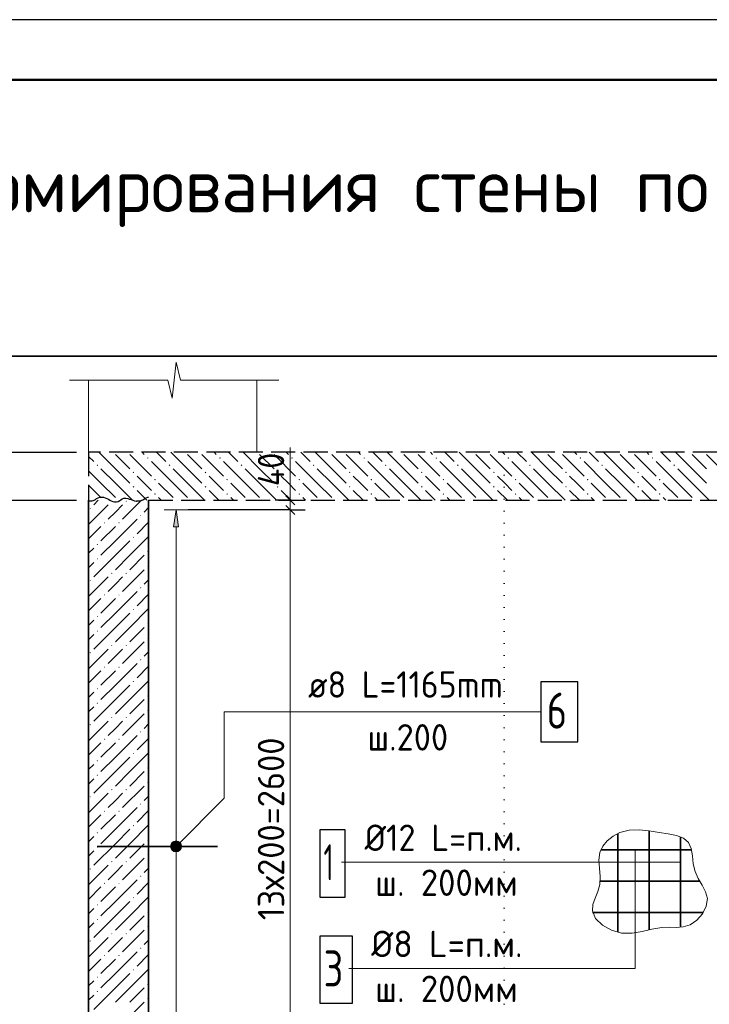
# Model space of a CAD drawing. Header units: millimetres. Extents: x 0 to 42000, y 0 to 29700.
# Tile 9 of 18: x 5394 to 11134, y 21505 to 29700. Entities that reach past the tile are written whole.
import ezdxf

# ---------------------------------------------------------------- set-up
doc = ezdxf.new("R2010")
doc.units = ezdxf.units.MM
doc.linetypes.add('______2', pattern=[270, 200, -70])
doc.linetypes.add('______9', pattern=[100, 0, -100])
for name, color, linetype, lineweight in [('Standard', 7, 'Continuous', 25), ('ЖБ Перекрытие верхний уровень', 7, '______2', 25), ('ЖБ Стена верхний уровень', 7, 'Continuous', 35), ('Заголовок чертежа', 7, 'Continuous', 25), ('Позиционная метка линия выноска', 7, 'Continuous', 13), ('Позиционная метка номер позиции', 7, 'Continuous', 13), ('Примечания', 7, 'Continuous', 13), ('Размерная линия_ общее', 7, 'Continuous', 13), ('Сечения символ', 7, 'Continuous', 25), ('Стена обрамление П-обр.', 7, 'Continuous', 35)]:
    doc.layers.add(name, color=color, linetype=linetype, lineweight=lineweight)
doc.layers.add('Размерная выноска', color=7, linetype='Continuous')
doc.styles.add('ISOCPEUR', font='txt')

msp = doc.modelspace()

# ---------------------------------------------------------------- hatches: boundary and pattern name
at = {"layer": 'ЖБ Перекрытие верхний уровень', "linetype": 'Continuous', "lineweight": 18, "transparency": 33554687}
for points in [[(6034.5, 25992.1), (6041, 25998.6), (6047.5, 25992.1), (6041, 25985.6)], [(6454.5, 26052.1), (6461, 26058.6), (6467.5, 26052.1), (6461, 26045.6)], [(6634.5, 25992.1), (6641, 25998.6), (6647.5, 25992.1), (6641, 25985.6)], [(7054.5, 26052.1), (7061, 26058.6), (7067.5, 26052.1), (7061, 26045.6)], [(7234.5, 25992.1), (7241, 25998.6), (7247.5, 25992.1), (7241, 25985.6)], [(7654.5, 26052.1), (7661, 26058.6), (7667.5, 26052.1), (7661, 26045.6)], [(7834.5, 25992.1), (7841, 25998.6), (7847.5, 25992.1), (7841, 25985.6)], [(8254.5, 26052.1), (8261, 26058.6), (8267.5, 26052.1), (8261, 26045.6)], [(8434.5, 25992.1), (8441, 25998.6), (8447.5, 25992.1), (8441, 25985.6)], [(8854.5, 26052.1), (8861, 26058.6), (8867.5, 26052.1), (8861, 26045.6)], [(9034.5, 25992.1), (9041, 25998.6), (9047.5, 25992.1), (9041, 25985.6)], [(9454.5, 26052.1), (9461, 26058.6), (9467.5, 26052.1), (9461, 26045.6)], [(9634.5, 25992.1), (9641, 25998.6), (9647.5, 25992.1), (9641, 25985.6)], [(10054.5, 26052.1), (10061, 26058.6), (10067.5, 26052.1), (10061, 26045.6)], [(10234.5, 25992.1), (10241, 25998.6), (10247.5, 25992.1), (10241, 25985.6)], [(10654.5, 26052.1), (10661, 26058.6), (10667.5, 26052.1), (10661, 26045.6)], [(10834.5, 25992.1), (10841, 25998.6), (10847.5, 25992.1), (10841, 25985.6)], [(6334.5, 25932.1), (6341, 25938.6), (6347.5, 25932.1), (6341, 25925.6)], [(6934.5, 25932.1), (6941, 25938.6), (6947.5, 25932.1), (6941, 25925.6)], [(7534.5, 25932.1), (7541, 25938.6), (7547.5, 25932.1), (7541, 25925.6)], [(8134.5, 25932.1), (8141, 25938.6), (8147.5, 25932.1), (8141, 25925.6)], [(8734.5, 25932.1), (8741, 25938.6), (8747.5, 25932.1), (8741, 25925.6)], [(9334.5, 25932.1), (9341, 25938.6), (9347.5, 25932.1), (9341, 25925.6)], [(9934.5, 25932.1), (9941, 25938.6), (9947.5, 25932.1), (9941, 25925.6)], [(10534.5, 25932.1), (10541, 25938.6), (10547.5, 25932.1), (10541, 25925.6)], [(6334.5, 25812.1), (6341, 25818.6), (6347.5, 25812.1), (6341, 25805.6)], [(6514.5, 25872.1), (6521, 25878.6), (6527.5, 25872.1), (6521, 25865.6)], [(6934.5, 25812.1), (6941, 25818.6), (6947.5, 25812.1), (6941, 25805.6)], [(7114.5, 25872.1), (7121, 25878.6), (7127.5, 25872.1), (7121, 25865.6)], [(7534.5, 25812.1), (7541, 25818.6), (7547.5, 25812.1), (7541, 25805.6)], [(7714.5, 25872.1), (7721, 25878.6), (7727.5, 25872.1), (7721, 25865.6)], [(8134.5, 25812.1), (8141, 25818.6), (8147.5, 25812.1), (8141, 25805.6)], [(8314.5, 25872.1), (8321, 25878.6), (8327.5, 25872.1), (8321, 25865.6)], [(8734.5, 25812.1), (8741, 25818.6), (8747.5, 25812.1), (8741, 25805.6)], [(8914.5, 25872.1), (8921, 25878.6), (8927.5, 25872.1), (8921, 25865.6)], [(9334.5, 25812.1), (9341, 25818.6), (9347.5, 25812.1), (9341, 25805.6)], [(9514.5, 25872.1), (9521, 25878.6), (9527.5, 25872.1), (9521, 25865.6)], [(9934.5, 25812.1), (9941, 25818.6), (9947.5, 25812.1), (9941, 25805.6)], [(10114.5, 25872.1), (10121, 25878.6), (10127.5, 25872.1), (10121, 25865.6)], [(10534.5, 25812.1), (10541, 25818.6), (10547.5, 25812.1), (10541, 25805.6)], [(10714.5, 25872.1), (10721, 25878.6), (10727.5, 25872.1), (10721, 25865.6)], [(6514.5, 25752.1), (6521, 25758.6), (6527.5, 25752.1), (6521, 25745.6)], [(7114.5, 25752.1), (7121, 25758.6), (7127.5, 25752.1), (7121, 25745.6)], [(7714.5, 25752.1), (7721, 25758.6), (7727.5, 25752.1), (7721, 25745.6)], [(8314.5, 25752.1), (8321, 25758.6), (8327.5, 25752.1), (8321, 25745.6)], [(8914.5, 25752.1), (8921, 25758.6), (8927.5, 25752.1), (8921, 25745.6)], [(9514.5, 25752.1), (9521, 25758.6), (9527.5, 25752.1), (9521, 25745.6)], [(10114.5, 25752.1), (10121, 25758.6), (10127.5, 25752.1), (10121, 25745.6)], [(10714.5, 25752.1), (10721, 25758.6), (10727.5, 25752.1), (10721, 25745.6)]]:
    msp.add_hatch(color=7, dxfattribs=at).paths.add_polyline_path(points, flags=16)
at = {"layer": 'ЖБ Стена верхний уровень', "linetype": 'Continuous', "lineweight": 18, "transparency": 33554687}
for points in [[(6156, 25692.1), (6161, 25697.1), (6166, 25692.1), (6161, 25687.1)], [(6276, 25692.1), (6281, 25697.1), (6286, 25692.1), (6281, 25687.1)], [(5976, 25632.1), (5981, 25637.1), (5986, 25632.1), (5981, 25627.1)], [(6396, 25572.1), (6401, 25577.1), (6406, 25572.1), (6401, 25567.1)], [(6096, 25512.1), (6101, 25517.1), (6106, 25512.1), (6101, 25507.1)], [(6216, 25512.1), (6221, 25517.1), (6226, 25512.1), (6221, 25507.1)], [(6036, 25332.1), (6041, 25337.1), (6046, 25332.1), (6041, 25327.1)], [(6336, 25392.1), (6341, 25397.1), (6346, 25392.1), (6341, 25387.1)], [(6456, 25272.1), (6461, 25277.1), (6466, 25272.1), (6461, 25267.1)], [(6036, 25212.1), (6041, 25217.1), (6046, 25212.1), (6041, 25207.1)], [(6156, 25092.1), (6161, 25097.1), (6166, 25092.1), (6161, 25087.1)], [(6276, 25092.1), (6281, 25097.1), (6286, 25092.1), (6281, 25087.1)], [(6456, 25152.1), (6461, 25157.1), (6466, 25152.1), (6461, 25147.1)], [(5976, 25032.1), (5981, 25037.1), (5986, 25032.1), (5981, 25027.1)], [(6096, 24912.1), (6101, 24917.1), (6106, 24912.1), (6101, 24907.1)], [(6216, 24912.1), (6221, 24917.1), (6226, 24912.1), (6221, 24907.1)], [(6396, 24972.1), (6401, 24977.1), (6406, 24972.1), (6401, 24967.1)], [(6336, 24792.1), (6341, 24797.1), (6346, 24792.1), (6341, 24787.1)], [(6036, 24732.1), (6041, 24737.1), (6046, 24732.1), (6041, 24727.1)], [(6456, 24672.1), (6461, 24677.1), (6466, 24672.1), (6461, 24667.1)], [(6036, 24612.1), (6041, 24617.1), (6046, 24612.1), (6041, 24607.1)], [(6456, 24552.1), (6461, 24557.1), (6466, 24552.1), (6461, 24547.1)], [(5976, 24432.1), (5981, 24437.1), (5986, 24432.1), (5981, 24427.1)], [(6156, 24492.1), (6161, 24497.1), (6166, 24492.1), (6161, 24487.1)], [(6276, 24492.1), (6281, 24497.1), (6286, 24492.1), (6281, 24487.1)], [(6396, 24372.1), (6401, 24377.1), (6406, 24372.1), (6401, 24367.1)], [(6096, 24312.1), (6101, 24317.1), (6106, 24312.1), (6101, 24307.1)], [(6216, 24312.1), (6221, 24317.1), (6226, 24312.1), (6221, 24307.1)], [(6336, 24192.1), (6341, 24197.1), (6346, 24192.1), (6341, 24187.1)], [(6036, 24132.1), (6041, 24137.1), (6046, 24132.1), (6041, 24127.1)], [(6036, 24012.1), (6041, 24017.1), (6046, 24012.1), (6041, 24007.1)], [(6456, 24072.1), (6461, 24077.1), (6466, 24072.1), (6461, 24067.1)], [(6456, 23952.1), (6461, 23957.1), (6466, 23952.1), (6461, 23947.1)], [(6156, 23892.1), (6161, 23897.1), (6166, 23892.1), (6161, 23887.1)], [(6276, 23892.1), (6281, 23897.1), (6286, 23892.1), (6281, 23887.1)], [(5976, 23832.1), (5981, 23837.1), (5986, 23832.1), (5981, 23827.1)], [(6396, 23772.1), (6401, 23777.1), (6406, 23772.1), (6401, 23767.1)], [(6096, 23712.1), (6101, 23717.1), (6106, 23712.1), (6101, 23707.1)], [(6216, 23712.1), (6221, 23717.1), (6226, 23712.1), (6221, 23707.1)], [(6036, 23532.1), (6041, 23537.1), (6046, 23532.1), (6041, 23527.1)], [(6336, 23592.1), (6341, 23597.1), (6346, 23592.1), (6341, 23587.1)], [(6456, 23472.1), (6461, 23477.1), (6466, 23472.1), (6461, 23467.1)], [(6036, 23412.1), (6041, 23417.1), (6046, 23412.1), (6041, 23407.1)], [(6456, 23352.1), (6461, 23357.1), (6466, 23352.1), (6461, 23347.1)], [(6156, 23292.1), (6161, 23297.1), (6166, 23292.1), (6161, 23287.1)], [(6276, 23292.1), (6281, 23297.1), (6286, 23292.1), (6281, 23287.1)], [(5976, 23232.1), (5981, 23237.1), (5986, 23232.1), (5981, 23227.1)], [(6096, 23112.1), (6101, 23117.1), (6106, 23112.1), (6101, 23107.1)], [(6216, 23112.1), (6221, 23117.1), (6226, 23112.1), (6221, 23107.1)], [(6396, 23172.1), (6401, 23177.1), (6406, 23172.1), (6401, 23167.1)], [(6336, 22992.1), (6341, 22997.1), (6346, 22992.1), (6341, 22987.1)], [(6036, 22932.1), (6041, 22937.1), (6046, 22932.1), (6041, 22927.1)], [(6456, 22872.1), (6461, 22877.1), (6466, 22872.1), (6461, 22867.1)], [(6036, 22812.1), (6041, 22817.1), (6046, 22812.1), (6041, 22807.1)], [(6456, 22752.1), (6461, 22757.1), (6466, 22752.1), (6461, 22747.1)], [(5976, 22632.1), (5981, 22637.1), (5986, 22632.1), (5981, 22627.1)], [(6156, 22692.1), (6161, 22697.1), (6166, 22692.1), (6161, 22687.1)], [(6276, 22692.1), (6281, 22697.1), (6286, 22692.1), (6281, 22687.1)], [(6396, 22572.1), (6401, 22577.1), (6406, 22572.1), (6401, 22567.1)], [(6096, 22512.1), (6101, 22517.1), (6106, 22512.1), (6101, 22507.1)], [(6216, 22512.1), (6221, 22517.1), (6226, 22512.1), (6221, 22507.1)], [(6336, 22392.1), (6341, 22397.1), (6346, 22392.1), (6341, 22387.1)], [(6036, 22332.1), (6041, 22337.1), (6046, 22332.1), (6041, 22327.1)], [(6036, 22212.1), (6041, 22217.1), (6046, 22212.1), (6041, 22207.1)], [(6456, 22272.1), (6461, 22277.1), (6466, 22272.1), (6461, 22267.1)], [(6456, 22152.1), (6461, 22157.1), (6466, 22152.1), (6461, 22147.1)], [(6156, 22092.1), (6161, 22097.1), (6166, 22092.1), (6161, 22087.1)], [(6276, 22092.1), (6281, 22097.1), (6286, 22092.1), (6281, 22087.1)], [(5976, 22032.1), (5981, 22037.1), (5986, 22032.1), (5981, 22027.1)], [(6396, 21972.1), (6401, 21977.1), (6406, 21972.1), (6401, 21967.1)], [(6096, 21912.1), (6101, 21917.1), (6106, 21912.1), (6101, 21907.1)], [(6216, 21912.1), (6221, 21917.1), (6226, 21912.1), (6221, 21907.1)], [(6036, 21732.1), (6041, 21737.1), (6046, 21732.1), (6041, 21727.1)], [(6336, 21792.1), (6341, 21797.1), (6346, 21792.1), (6341, 21787.1)], [(6456, 21672.1), (6461, 21677.1), (6466, 21672.1), (6461, 21667.1)], [(6036, 21612.1), (6041, 21617.1), (6046, 21612.1), (6041, 21607.1)], [(6456, 21552.1), (6461, 21557.1), (6466, 21552.1), (6461, 21547.1)]]:
    msp.add_hatch(color=7, dxfattribs=at).paths.add_polyline_path(points, flags=16)
at = {"layer": 'Позиционная метка линия выноска', "linetype": 'Continuous', "lineweight": 13, "transparency": 33554687}
for points in [[(6738.8, 22808.5), (6684.1, 22863.3), (6663.7, 22851.8)], [(6738.8, 22831.5), (6707, 22863.3), (6684.1, 22863.3)], [(6738.8, 22831.5), (6684.1, 22863.3), (6738.8, 22808.5)], [(6707, 22863.3), (6738.8, 22831.5), (6727.4, 22851.8)], [(6727.4, 22788.2), (6663.7, 22851.8), (6652.3, 22831.5)], [(6727.4, 22788.2), (6652.3, 22831.5), (6707, 22776.7)], [(6707, 22776.7), (6652.3, 22831.5), (6652.3, 22808.5)], [(6707, 22776.7), (6652.3, 22808.5), (6684.1, 22776.7)], [(6684.1, 22776.7), (6652.3, 22808.5), (6663.7, 22788.2)], [(6738.8, 22808.5), (6663.7, 22851.8), (6727.4, 22788.2)]]:
    msp.add_hatch(color=7, dxfattribs=at).paths.add_polyline_path(points)
at = {"layer": 'Стена обрамление П-обр.', "linetype": 'Continuous', "lineweight": 13, "transparency": 33554687}
msp.add_hatch(color=7, dxfattribs=at).paths.add_polyline_path([(6715.6, 25480), (6695.6, 25620), (6675.6, 25480)])

# ---------------------------------------------------------------- linework, layer by layer
at = {"layer": 'Standard', "color": 7, "linetype": 'Continuous', "lineweight": 13, "transparency": 33554687}
for p, q in [((6662.6, 26550), (6697.4, 26850)), ((6697.4, 26850), (6732.2, 26700)), ((5810, 26700), (6627.8, 26700)), ((6627.8, 26700), (6662.6, 26550)), ((6732.2, 26700), (7550, 26700)), ((7550, 26700), (7550, 26700)), ((7646.3, 25700), (7646.3, 25775)), ((7646.3, 25700), (7646.3, 25620)), ((7646.3, 25620), (7646.3, 20420))]:
    msp.add_line(p, q, dxfattribs=at)
at = {"layer": 'Standard', "color": 7, "linetype": 'Continuous', "lineweight": 18, "transparency": 33554687}
for p, q in [((5967.8, 26700), (5967.8, 26100)), ((7367.8, 26700), (7367.8, 26100))]:
    msp.add_line(p, q, dxfattribs=at)
at = {"layer": 'Standard', "color": 7, "linetype": 'Continuous', "lineweight": 25, "transparency": 33554687}
for p, q in [((7608.8, 25737.5), (7683.8, 25662.5)), ((7608.8, 25657.5), (7683.8, 25582.5))]:
    msp.add_line(p, q, dxfattribs=at)
at = {"layer": 'Standard', "color": 7, "linetype": 'Continuous', "lineweight": -3, "transparency": 33554687}
for p, q in [((7646.3, 25700), (7521.3, 25700)), ((7646.3, 25700), (7771.3, 25700)), ((7646.3, 25700), (7646.3, 25700)), ((7646.3, 25620), (7521.3, 25620)), ((7646.3, 25620), (7771.3, 25620))]:
    msp.add_line(p, q, dxfattribs=at)
at = {"layer": 'Standard', "color": 7, "linetype": 'Continuous', "lineweight": 25, "transparency": 33554687}
msp.add_lwpolyline([(0, 0), (42000, 0), (42000, 29700), (0, 29700), (0, 0)], close=True, dxfattribs=at)
at = {"layer": 'Standard', "color": 7, "linetype": 'Continuous', "lineweight": 50, "transparency": 33554687}
msp.add_lwpolyline([(2000, 29200), (41500, 29200), (41500, 500), (2000, 500), (2000, 29200)], close=True, dxfattribs=at)
at = {"layer": 'Standard', "color": 7, "linetype": 'Continuous', "lineweight": 13, "transparency": 33554687}
msp.add_lwpolyline([(28398, 29200), (2000, 29200), (2000, 6000), (28398, 6000), (28398, 29200)], dxfattribs=at)
at = {"layer": 'Standard', "color": 254, "linetype": 'Continuous', "lineweight": 35, "true_color": 0xc4c4ff, "transparency": 33554687}
msp.add_lwpolyline([(4207.8, 18820), (23708.9, 18820), (23708.9, 26900), (4207.8, 26900), (4207.8, 18820)], dxfattribs=at)
at = {"layer": 'Standard', "color": 7, "linetype": 'Continuous', "lineweight": -3, "transparency": 33554687}
msp.add_lwpolyline([(7646.3, 25620), (7629.3, 25620), (7629.3, 25620), (7629.3, 25620), (7629.3, 25620), (6795.6, 25620)], dxfattribs=at)
at = {"layer": 'ЖБ Перекрытие верхний уровень', "color": 7, "linetype": '______2', "lineweight": 25, "transparency": 33554687}
for p, q in [((5967.8, 26100), (5967.8, 25700)), ((11467.8, 26100), (5967.8, 26100)), ((6467.8, 25700), (11467.8, 25700))]:
    msp.add_line(p, q, dxfattribs=at)
at = {"layer": 'ЖБ Перекрытие верхний уровень', "color": 9, "linetype": 'Continuous', "lineweight": 18, "true_color": 0xc7c7c7, "transparency": 33554687}
for p, q in [((5967.8, 26065.3), (6011, 26022.1)), ((6191, 25962.1), (6053.1, 26100)), ((6191, 26082.1), (6311, 25962.1)), ((6311, 26082.1), (6491, 25902.1)), ((6413.1, 26100), (6431, 26082.1)), ((6533.1, 26100), (6611, 26022.1)), ((6791, 25962.1), (6653.1, 26100)), ((6791, 26082.1), (6911, 25962.1)), ((6911, 26082.1), (7091, 25902.1)), ((7013.1, 26100), (7031, 26082.1)), ((7133.1, 26100), (7211, 26022.1)), ((7391, 25962.1), (7253.1, 26100)), ((7391, 26082.1), (7511, 25962.1)), ((7511, 26082.1), (7691, 25902.1)), ((7613.1, 26100), (7631, 26082.1)), ((7733.1, 26100), (7811, 26022.1)), ((7991, 25962.1), (7853.1, 26100)), ((7991, 26082.1), (8111, 25962.1)), ((8111, 26082.1), (8291, 25902.1)), ((8213.1, 26100), (8231, 26082.1)), ((8333.1, 26100), (8411, 26022.1)), ((8591, 25962.1), (8453.1, 26100)), ((8591, 26082.1), (8711, 25962.1)), ((8711, 26082.1), (8891, 25902.1)), ((8813.1, 26100), (8831, 26082.1)), ((8933.1, 26100), (9011, 26022.1)), ((9191, 25962.1), (9053.1, 26100)), ((9191, 26082.1), (9311, 25962.1)), ((9311, 26082.1), (9491, 25902.1)), ((9413.1, 26100), (9431, 26082.1)), ((9533.1, 26100), (9611, 26022.1)), ((9791, 25962.1), (9653.1, 26100)), ((9791, 26082.1), (9911, 25962.1)), ((9911, 26082.1), (10091, 25902.1)), ((10013.1, 26100), (10031, 26082.1)), ((10133.1, 26100), (10211, 26022.1)), ((10391, 25962.1), (10253.1, 26100)), ((10391, 26082.1), (10511, 25962.1)), ((10511, 26082.1), (10691, 25902.1)), ((10613.1, 26100), (10631, 26082.1)), ((10733.1, 26100), (10811, 26022.1)), ((10991, 25962.1), (10853.1, 26100)), ((10991, 26082.1), (11111, 25962.1)), ((11111, 26082.1), (11291, 25902.1)), ((6671, 25842.1), (6491, 26022.1)), ((7271, 25842.1), (7091, 26022.1)), ((7871, 25842.1), (7691, 26022.1)), ((8471, 25842.1), (8291, 26022.1)), ((9071, 25842.1), (8891, 26022.1)), ((9671, 25842.1), (9491, 26022.1)), ((10271, 25842.1), (10091, 26022.1)), ((10871, 25842.1), (10691, 26022.1)), ((6071, 25842.1), (5967.8, 25945.3)), ((6071, 25962.1), (6191, 25842.1)), ((6191, 25962.1), (6311, 25842.1)), ((6431, 25842.1), (6371, 25902.1)), ((6671, 25962.1), (6791, 25842.1)), ((6791, 25962.1), (6911, 25842.1)), ((7031, 25842.1), (6971, 25902.1)), ((7271, 25962.1), (7391, 25842.1)), ((7391, 25962.1), (7511, 25842.1)), ((7631, 25842.1), (7571, 25902.1)), ((7871, 25962.1), (7991, 25842.1)), ((7991, 25962.1), (8111, 25842.1)), ((8231, 25842.1), (8171, 25902.1)), ((8471, 25962.1), (8591, 25842.1)), ((8591, 25962.1), (8711, 25842.1)), ((8831, 25842.1), (8771, 25902.1)), ((9071, 25962.1), (9191, 25842.1)), ((9191, 25962.1), (9311, 25842.1)), ((9431, 25842.1), (9371, 25902.1)), ((9671, 25962.1), (9791, 25842.1)), ((9791, 25962.1), (9911, 25842.1)), ((10031, 25842.1), (9971, 25902.1)), ((10271, 25962.1), (10391, 25842.1)), ((10391, 25962.1), (10511, 25842.1)), ((10631, 25842.1), (10571, 25902.1)), ((10871, 25962.1), (10991, 25842.1)), ((10991, 25962.1), (11111, 25842.1)), ((5967.8, 25825.3), (6071, 25722.1)), ((6071, 25842.1), (6191, 25722.1)), ((6191, 25842.1), (6333.1, 25700)), ((6491, 25782.1), (6431, 25842.1)), ((6551, 25842.1), (6671, 25722.1)), ((6671, 25842.1), (6791, 25722.1)), ((6791, 25842.1), (6933.1, 25700)), ((7091, 25782.1), (7031, 25842.1)), ((7151, 25842.1), (7271, 25722.1)), ((7271, 25842.1), (7391, 25722.1)), ((7391, 25842.1), (7533.1, 25700)), ((7691, 25782.1), (7631, 25842.1)), ((7751, 25842.1), (7871, 25722.1)), ((7871, 25842.1), (7991, 25722.1)), ((7991, 25842.1), (8133.1, 25700)), ((8291, 25782.1), (8231, 25842.1)), ((8351, 25842.1), (8471, 25722.1)), ((8471, 25842.1), (8591, 25722.1)), ((8591, 25842.1), (8733.1, 25700)), ((8891, 25782.1), (8831, 25842.1)), ((8951, 25842.1), (9071, 25722.1)), ((9071, 25842.1), (9191, 25722.1)), ((9191, 25842.1), (9333.1, 25700)), ((9491, 25782.1), (9431, 25842.1)), ((9551, 25842.1), (9671, 25722.1)), ((9671, 25842.1), (9791, 25722.1)), ((9791, 25842.1), (9933.1, 25700)), ((10091, 25782.1), (10031, 25842.1)), ((10151, 25842.1), (10271, 25722.1)), ((10271, 25842.1), (10391, 25722.1)), ((10391, 25842.1), (10533.1, 25700)), ((10691, 25782.1), (10631, 25842.1)), ((10751, 25842.1), (10871, 25722.1)), ((10871, 25842.1), (10991, 25722.1)), ((10991, 25842.1), (11133.1, 25700)), ((6371, 25782.1), (6453.1, 25700)), ((6971, 25782.1), (7053.1, 25700)), ((7571, 25782.1), (7653.1, 25700)), ((8171, 25782.1), (8253.1, 25700)), ((8771, 25782.1), (8853.1, 25700)), ((9371, 25782.1), (9453.1, 25700)), ((9971, 25782.1), (10053.1, 25700)), ((10571, 25782.1), (10653.1, 25700)), ((5967.8, 25705.3), (5973.1, 25700)), ((6551, 25722.1), (6573.1, 25700)), ((7151, 25722.1), (7173.1, 25700)), ((7751, 25722.1), (7773.1, 25700)), ((8351, 25722.1), (8373.1, 25700)), ((8951, 25722.1), (8973.1, 25700)), ((9551, 25722.1), (9573.1, 25700)), ((10151, 25722.1), (10173.1, 25700)), ((10751, 25722.1), (10773.1, 25700))]:
    msp.add_line(p, q, dxfattribs=at)
at = {"layer": 'ЖБ Стена верхний уровень', "color": 7, "linetype": 'Continuous', "lineweight": 35, "transparency": 33554687}
for p, q in [((5967.8, 25700), (5967.8, 20220)), ((6467.8, 20220), (6467.8, 25700))]:
    msp.add_line(p, q, dxfattribs=at)
at = {"layer": 'ЖБ Стена верхний уровень', "color": 251, "linetype": 'Continuous', "lineweight": 18, "true_color": 0x494949, "transparency": 33554687}
for p, q in [((6131, 25662.1), (5967.8, 25498.8)), ((6048.9, 25700), (6011, 25662.1)), ((6191, 25602.1), (6251, 25662.1)), ((6408.9, 25700), (6251, 25542.1)), ((6131, 25542.1), (6191, 25602.1)), ((6467.8, 25638.8), (6431, 25602.1)), ((6191, 25362.1), (6371, 25542.1)), ((6467.8, 25518.8), (6371, 25422.1)), ((6071, 25482.1), (5967.8, 25378.8)), ((6191, 25482.1), (6071, 25362.1)), ((6191, 25362.1), (6071, 25242.1)), ((6311, 25362.1), (6191, 25242.1)), ((6311, 25242.1), (6467.8, 25398.8)), ((5967.8, 25258.8), (6011, 25302.1)), ((6191, 25242.1), (6011, 25062.1)), ((6311, 25242.1), (6191, 25122.1)), ((6431, 25242.1), (6311, 25122.1)), ((6011, 25182.1), (5967.8, 25138.8)), ((6431, 25122.1), (6251, 24942.1)), ((6131, 25062.1), (5967.8, 24898.8)), ((6131, 24942.1), (6191, 25002.1)), ((6191, 25002.1), (6251, 25062.1)), ((6467.8, 25038.8), (6431, 25002.1)), ((6191, 24762.1), (6371, 24942.1)), ((6467.8, 24918.8), (6371, 24822.1)), ((6071, 24882.1), (5967.8, 24778.8)), ((6191, 24882.1), (6071, 24762.1)), ((6191, 24762.1), (6071, 24642.1)), ((6311, 24762.1), (6191, 24642.1)), ((6311, 24642.1), (6467.8, 24798.8)), ((5967.8, 24658.8), (6011, 24702.1)), ((6191, 24642.1), (6011, 24462.1)), ((6311, 24642.1), (6191, 24522.1)), ((6431, 24642.1), (6311, 24522.1)), ((6011, 24582.1), (5967.8, 24538.8)), ((6431, 24522.1), (6251, 24342.1)), ((6131, 24462.1), (5967.8, 24298.8)), ((6191, 24402.1), (6251, 24462.1)), ((6467.8, 24438.8), (6431, 24402.1)), ((6131, 24342.1), (6191, 24402.1)), ((6191, 24162.1), (6371, 24342.1)), ((6071, 24282.1), (5967.8, 24178.8)), ((6191, 24282.1), (6071, 24162.1)), ((6467.8, 24318.8), (6371, 24222.1)), ((6311, 24042.1), (6467.8, 24198.8)), ((5967.8, 24058.8), (6011, 24102.1)), ((6191, 24162.1), (6071, 24042.1)), ((6311, 24162.1), (6191, 24042.1)), ((6191, 24042.1), (6011, 23862.1)), ((6311, 24042.1), (6191, 23922.1)), ((6431, 24042.1), (6311, 23922.1)), ((6011, 23982.1), (5967.8, 23938.8)), ((6131, 23862.1), (5967.8, 23698.8)), ((6191, 23802.1), (6251, 23862.1)), ((6431, 23922.1), (6251, 23742.1)), ((6131, 23742.1), (6191, 23802.1)), ((6467.8, 23838.8), (6431, 23802.1)), ((6191, 23562.1), (6371, 23742.1)), ((6467.8, 23718.8), (6371, 23622.1)), ((6071, 23682.1), (5967.8, 23578.8)), ((6191, 23682.1), (6071, 23562.1)), ((6191, 23562.1), (6071, 23442.1)), ((6311, 23562.1), (6191, 23442.1)), ((6311, 23442.1), (6467.8, 23598.8)), ((5967.8, 23458.8), (6011, 23502.1)), ((6191, 23442.1), (6011, 23262.1)), ((6311, 23442.1), (6191, 23322.1)), ((6431, 23442.1), (6311, 23322.1)), ((6011, 23382.1), (5967.8, 23338.8)), ((6431, 23322.1), (6251, 23142.1)), ((6131, 23262.1), (5967.8, 23098.8)), ((6131, 23142.1), (6191, 23202.1)), ((6191, 23202.1), (6251, 23262.1)), ((6467.8, 23238.8), (6431, 23202.1)), ((6191, 22962.1), (6371, 23142.1)), ((6467.8, 23118.8), (6371, 23022.1)), ((6071, 23082.1), (5967.8, 22978.8)), ((6191, 23082.1), (6071, 22962.1)), ((6191, 22962.1), (6071, 22842.1)), ((6311, 22962.1), (6191, 22842.1)), ((6311, 22842.1), (6467.8, 22998.8)), ((5967.8, 22858.8), (6011, 22902.1)), ((6011, 22782.1), (5967.8, 22738.8)), ((6191, 22842.1), (6011, 22662.1)), ((6311, 22842.1), (6191, 22722.1)), ((6431, 22842.1), (6311, 22722.1)), ((6431, 22722.1), (6251, 22542.1)), ((6131, 22662.1), (5967.8, 22498.8)), ((6191, 22602.1), (6251, 22662.1)), ((6467.8, 22638.8), (6431, 22602.1)), ((6131, 22542.1), (6191, 22602.1)), ((6191, 22362.1), (6371, 22542.1)), ((6071, 22482.1), (5967.8, 22378.8)), ((6191, 22482.1), (6071, 22362.1)), ((6467.8, 22518.8), (6371, 22422.1)), ((6311, 22242.1), (6467.8, 22398.8)), ((5967.8, 22258.8), (6011, 22302.1)), ((6191, 22362.1), (6071, 22242.1)), ((6311, 22362.1), (6191, 22242.1)), ((6191, 22242.1), (6011, 22062.1)), ((6311, 22242.1), (6191, 22122.1)), ((6431, 22242.1), (6311, 22122.1)), ((6011, 22182.1), (5967.8, 22138.8)), ((6131, 22062.1), (5967.8, 21898.8)), ((6191, 22002.1), (6251, 22062.1)), ((6431, 22122.1), (6251, 21942.1)), ((6131, 21942.1), (6191, 22002.1)), ((6467.8, 22038.8), (6431, 22002.1)), ((6071, 21882.1), (5967.8, 21778.8)), ((6191, 21882.1), (6071, 21762.1)), ((6191, 21762.1), (6371, 21942.1)), ((6467.8, 21918.8), (6371, 21822.1)), ((6311, 21642.1), (6467.8, 21798.8)), ((6191, 21762.1), (6071, 21642.1)), ((6311, 21762.1), (6191, 21642.1)), ((5967.8, 21658.8), (6011, 21702.1)), ((6191, 21642.1), (6011, 21462.1)), ((6311, 21642.1), (6191, 21522.1)), ((6431, 21642.1), (6311, 21522.1)), ((6011, 21582.1), (5967.8, 21538.8)), ((6431, 21522.1), (6251, 21342.1))]:
    msp.add_line(p, q, dxfattribs=at)
at = {"layer": 'Позиционная метка линия выноска', "color": 7, "linetype": 'Continuous', "lineweight": 13, "transparency": 33554687}
for p, q in [((6663.7, 22851.8), (6663.7, 22851.8)), ((6663.7, 22788.2), (6663.7, 22788.2)), ((6727.4, 22851.8), (6727.4, 22851.8)), ((6727.4, 22788.2), (6727.4, 22788.2))]:
    msp.add_line(p, q, dxfattribs=at)
msp.add_lwpolyline([(9730.6, 23940), (7095.6, 23940), (7095.6, 23220), (6695.6, 22820)], dxfattribs=at)
msp.add_circle((6695.6, 22820), 45, dxfattribs=at)
at = {"layer": 'Позиционная метка номер позиции', "color": 7, "linetype": 'Continuous', "lineweight": 35, "transparency": 33554687}
for p, q in [((10633.9, 22948.8), (10633.9, 22126)), ((10373.2, 22927.5), (10373.2, 22104.9)), ((10894.6, 22900.6), (10894.6, 22147.4)), ((10230.5, 22791.1), (10985.5, 22791.1)), ((10225.6, 22530.4), (11054.2, 22530.4)), ((10163, 22269.7), (11084.7, 22269.7))]:
    msp.add_line(p, q, dxfattribs=at)
at = {"layer": 'Позиционная метка номер позиции', "color": 7, "linetype": 'Continuous', "lineweight": 25, "transparency": 33554687}
for points in [[(7893.4, 22397.1), (8103.4, 22397.1), (8103.4, 22957.1), (7893.4, 22957.1), (7893.4, 22397.1)], [(7893.4, 21513.7), (8163.4, 21513.7), (8163.4, 22073.7), (7893.4, 22073.7), (7893.4, 21513.7)]]:
    msp.add_lwpolyline(points, dxfattribs=at)
at = {"layer": 'Позиционная метка номер позиции', "color": 7, "linetype": '______2', "lineweight": 13, "transparency": 33554687}
msp.add_lwpolyline([(10716.5, 22934), (10632.6, 22949), (10549.4, 22958), (10467.6, 22955), (10388, 22934), (10333.6, 22905.4), (10285, 22866.8), (10246.4, 22820.3), (10222.1, 22768.1), (10214.5, 22704.7), (10219.5, 22638.2), (10225.8, 22570.2), (10222.1, 22502.2), (10205.5, 22445.3), (10183.2, 22389.8), (10164.9, 22336), (10160.4, 22284.5), (10187.2, 22219.7), (10244.6, 22164.1), (10320.6, 22122.3), (10403, 22098.8), (10490.8, 22096.8), (10574.3, 22111.5), (10656.3, 22131.3), (10739.5, 22144.8), (10798.8, 22146.1), (10858.6, 22145.6), (10917.3, 22150.3), (10973.6, 22166.8), (11031.1, 22205), (11078, 22259.2), (11108.8, 22322), (11117.6, 22386.2), (11103.3, 22442.5), (11074.7, 22496.6), (11041.8, 22551.6), (11014.8, 22610.5), (11000.4, 22675.1), (10992.9, 22740.9), (10983, 22801.9), (10961.8, 22852.1), (10920.1, 22888.6), (10861.6, 22911.3), (10791.9, 22925), (10716.5, 22934)], dxfattribs=at)
at = {"layer": 'Позиционная метка номер позиции', "color": 7, "linetype": 'Continuous', "lineweight": 13, "transparency": 33554687}
for points in [[(8133.4, 21803.7), (10516.3, 21803.7), (10516.3, 22791.1)], [(8073.4, 22687.1), (9500.2, 22687.1), (10894.6, 22687.1)]]:
    msp.add_lwpolyline(points, dxfattribs=at)
at = {"layer": 'Примечания', "color": 7, "linetype": 'Continuous', "lineweight": 25, "transparency": 33554687}
for points in [[(5967.8, 25694.7), (5982.6, 25694.6), (5998.6, 25696.3), (6013, 25700.3), (6024.6, 25706.8), (6034.6, 25714.6), (6046.2, 25721.2), (6061, 25725.1), (6076.6, 25727.4), (6092.2, 25724.8), (6106.6, 25720.6), (6120.6, 25715.8), (6132.6, 25709.4), (6143.8, 25702.4), (6155, 25695.6), (6168.6, 25690.2), (6183.8, 25687.3), (6199.8, 25687.8), (6215.4, 25690.9), (6227, 25697.3), (6237.4, 25704.8), (6248.6, 25711.7), (6262.2, 25716.8), (6278.2, 25717.9), (6293.8, 25715), (6307.8, 25710.5), (6321.4, 25705.4), (6335.4, 25700.4), (6349, 25695.6), (6364.6, 25693.3), (6367.8, 25693.1)], [(6367.8, 25694.7), (6382.6, 25694.6), (6398.6, 25696.3), (6413, 25700.3), (6424.6, 25706.8), (6434.6, 25714.6), (6446.2, 25721.2), (6461, 25725.1), (6467.8, 25726.1)]]:
    msp.add_lwpolyline(points, dxfattribs=at)
at = {"layer": 'Размерная выноска', "color": 7, "linetype": 'Continuous', "lineweight": 13, "transparency": 33554687}
msp.add_line((7646.3, 25700), (7646.3, 26140), dxfattribs=at)
at = {"layer": 'Размерная линия_ общее', "color": 253, "linetype": 'Continuous', "lineweight": -3, "true_color": 0xa0a0a0, "transparency": 33554687}
for p, q in [((4726, 26100), (5867.8, 26100)), ((4726, 25700), (5867.8, 25700))]:
    msp.add_line(p, q, dxfattribs=at)
at = {"layer": 'Сечения символ', "color": 7, "linetype": '______9', "lineweight": 13, "transparency": 33554687}
msp.add_line((9427.6, 25909.7), (9427.6, 19566.3), dxfattribs=at)
at = {"layer": 'Стена обрамление П-обр.', "color": 251, "linetype": 'Continuous', "lineweight": 13, "true_color": 0x494949, "transparency": 33554687}
for p, q in [((6695.6, 25620), (6595.6, 25620)), ((6695.6, 25620), (6675.6, 25480)), ((6715.6, 25480), (6695.6, 25620)), ((6695.6, 25620), (6795.6, 25620)), ((6695.6, 25620), (6695.6, 25620)), ((6675.6, 25480), (6715.6, 25480)), ((6695.6, 20560), (6695.6, 25480))]:
    msp.add_line(p, q, dxfattribs=at)
at = {"layer": 'Стена обрамление П-обр.', "color": 7, "linetype": 'Continuous', "lineweight": 35, "transparency": 33554687}
msp.add_line((6039.8, 22820), (7039.8, 22820), dxfattribs=at)
at = {"layer": 'Стена обрамление П-обр.', "color": 7, "linetype": 'Continuous', "lineweight": 25, "transparency": 33554687}
msp.add_lwpolyline([(9730.6, 23690), (10040.6, 23690), (10040.6, 24190), (9730.6, 24190), (9730.6, 23690)], dxfattribs=at)

# ---------------------------------------------------------------- texts
at = {"layer": 'Standard', "color": 7, "linetype": 'Continuous', "lineweight": 25, "transparency": 33554687, "char_height": 220, "attachment_point": 7, "rotation": 90, "style": 'ISOCPEUR'}
for s, insert, width in [('\\W0.88;40', (7596.3, 25817.5), 426.797), ('\\W0.95;13х200=2600', (7596.3, 22206), 1753.126)]:
    msp.add_mtext(s, dxfattribs=dict(at, insert=insert, width=width))
at = {"layer": 'Заголовок чертежа', "color": 7, "linetype": 'Continuous', "lineweight": 50, "transparency": 33554687, "insert": (3000, 27975), "char_height": 450, "width": 10789.29, "attachment_point": 7, "style": 'ISOCPEUR'}
msp.add_mtext('\\W0.97;Схема армирования стены по оси 1/1', dxfattribs=at)
at = {"layer": 'Позиционная метка номер позиции', "color": 7, "linetype": 'Continuous', "lineweight": 25, "transparency": 33554687, "attachment_point": 7, "style": 'ISOCPEUR'}
for s, insert, char_height, width in [('\\W0.94;Ø12 L=п.м.', (8264.6, 22781.6), 220, 1488.69), ('\\W0.56;1', (7923.4, 22537.1), 300, 233.324), ('\\W0.96;ш. 200мм', (8352.6, 22407.6), 220, 1315.474), ('\\W0.97;Ø8 L=п.м.', (8319.6, 21898.2), 220, 1381.587), ('\\W0.78;3', (7923.4, 21653.7), 300, 326.407), ('\\W0.96;ш. 200мм', (8352.6, 21524.2), 220, 1315.474)]:
    msp.add_mtext(s, dxfattribs=dict(at, insert=insert, char_height=char_height, width=width))
at = {"layer": 'Стена обрамление П-обр.', "color": 7, "linetype": 'Continuous', "lineweight": 13, "transparency": 33554687, "attachment_point": 7, "style": 'ISOCPEUR'}
for s, insert, char_height, width in [('\\W0.93;ø8 L=1165mm ', (7793.6, 24057.3), 220, 1949.975), ('\\W0.78;6', (9780.6, 23800), 300, 326.407), ('\\W0.95;ш.200 ', (8288.5, 23617.3), 220, 962.136)]:
    msp.add_mtext(s, dxfattribs=dict(at, insert=insert, char_height=char_height, width=width))

doc.saveas('drawing.dxf')
